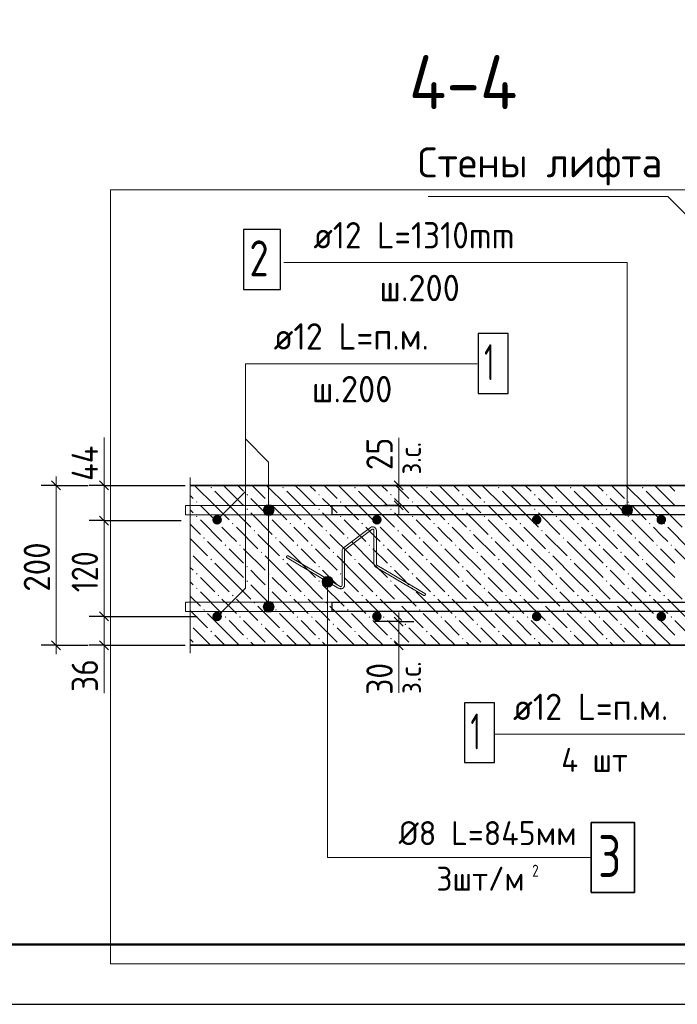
# Model space of a CAD drawing. Header units: millimetres. Extents: x 0 to 50400, y 0 to 35640.
# Tile 2 of 34: x 6188 to 12773, y 0 to 9859. Entities that reach past the tile are written whole.
import ezdxf

# ---------------------------------------------------------------- set-up
doc = ezdxf.new("R2010")
doc.units = ezdxf.units.MM
for name, color, linetype, lineweight in [('Standard', 7, 'Continuous', 25), ('ЖБ Перекрытие верхний уровень', 7, 'Continuous', 35), ('Размерная линия_ общее', 7, 'Continuous', 13), ('Текст_ общее', 7, 'Continuous', 25)]:
    doc.layers.add(name, color=color, linetype=linetype, lineweight=lineweight)
doc.layers.add('Обрамление П-обр. равн.', color=7, linetype='Continuous', lineweight=25, true_color=0x5f1e0f)
doc.layers.add('Фоновоя арматура Х1', color=7, linetype='Continuous', lineweight=18, true_color=0x656565)
doc.layers.add('Размерная выноска', color=7, linetype='Continuous')
doc.styles.add('ISOCPEUR', font='txt')

msp = doc.modelspace()

# ---------------------------------------------------------------- hatches: boundary and pattern name
at = {"layer": 'Standard', "linetype": 'Continuous', "lineweight": 13, "transparency": 33554687}
for points in [[(8626.7, 4947.7), (8734.7, 4947.7), (8727.2, 4974.7)], [(8626.7, 4947.7), (8727.2, 4974.7), (8634.3, 4974.7)], [(8634.3, 4920.7), (8734.7, 4947.7), (8626.7, 4947.7)], [(8634.3, 4974.7), (8727.2, 4974.7), (8707.7, 4994.2)], [(8634.3, 4974.7), (8707.7, 4994.2), (8653.7, 4994.2)], [(8634.3, 4920.7), (8727.2, 4920.7), (8734.7, 4947.7)], [(8653.7, 4994.2), (8707.7, 4994.2), (8680.7, 5001.7)], [(12217.9, 4947.7), (12325.9, 4947.7), (12318.4, 4974.7)], [(12217.9, 4947.7), (12318.4, 4974.7), (12225.5, 4974.7)], [(12225.5, 4920.7), (12325.9, 4947.7), (12217.9, 4947.7)], [(12225.5, 4974.7), (12318.4, 4974.7), (12298.9, 4994.2)], [(12225.5, 4974.7), (12298.9, 4994.2), (12244.9, 4994.2)], [(12225.5, 4920.7), (12318.4, 4920.7), (12325.9, 4947.7)], [(12244.9, 4994.2), (12298.9, 4994.2), (12271.9, 5001.7)], [(8653.7, 4901.3), (8727.2, 4920.7), (8634.3, 4920.7)], [(8653.7, 4901.3), (8707.7, 4901.3), (8727.2, 4920.7)], [(8707.7, 4901.3), (8653.7, 4901.3), (8680.7, 4893.7)], [(12244.9, 4901.3), (12318.4, 4920.7), (12225.5, 4920.7)], [(12244.9, 4901.3), (12298.9, 4901.3), (12318.4, 4920.7)], [(12298.9, 4901.3), (12244.9, 4901.3), (12271.9, 4893.7)], [(9217, 4231.1), (9325, 4231.1), (9317.4, 4258.1)], [(9217, 4231.1), (9317.4, 4258.1), (9224.6, 4258.1)], [(9224.6, 4258.1), (9317.4, 4258.1), (9298, 4277.6)], [(9224.6, 4258.1), (9298, 4277.6), (9244, 4277.6)], [(9244, 4277.6), (9298, 4277.6), (9271, 4285.1)], [(9224.6, 4204.1), (9325, 4231.1), (9217, 4231.1)], [(9224.6, 4204.1), (9317.4, 4204.1), (9325, 4231.1)], [(9244, 4184.7), (9317.4, 4204.1), (9224.6, 4204.1)], [(9244, 4184.7), (9298, 4184.7), (9317.4, 4204.1)], [(9298, 4184.7), (9244, 4184.7), (9271, 4177.1)], [(8626.7, 3979.7), (8734.7, 3979.7), (8727.2, 4006.7)], [(8626.7, 3979.7), (8727.2, 4006.7), (8634.3, 4006.7)], [(8634.3, 3952.7), (8734.7, 3979.7), (8626.7, 3979.7)], [(8634.3, 4006.7), (8727.2, 4006.7), (8707.7, 4026.2)], [(8634.3, 4006.7), (8707.7, 4026.2), (8653.7, 4026.2)], [(8634.3, 3952.7), (8727.2, 3952.7), (8734.7, 3979.7)], [(8653.7, 3933.3), (8727.2, 3952.7), (8634.3, 3952.7)], [(8653.7, 4026.2), (8707.7, 4026.2), (8680.7, 4033.7)], [(8653.7, 3933.3), (8707.7, 3933.3), (8727.2, 3952.7)], [(8707.7, 3933.3), (8653.7, 3933.3), (8680.7, 3925.7)]]:
    msp.add_hatch(color=7, dxfattribs=at).paths.add_polyline_path(points)
at = {"layer": 'ЖБ Перекрытие верхний уровень', "linetype": 'Continuous', "lineweight": 18, "transparency": 33554687}
for points in [[(8097.7, 5173.4), (8105.5, 5181.2), (8113.3, 5173.4), (8105.5, 5165.6)], [(8817.7, 5173.4), (8825.5, 5181.2), (8833.3, 5173.4), (8825.5, 5165.6)], [(9537.7, 5173.4), (9545.5, 5181.2), (9553.3, 5173.4), (9545.5, 5165.6)], [(10257.7, 5173.4), (10265.5, 5181.2), (10273.3, 5173.4), (10265.5, 5165.6)], [(10977.7, 5173.4), (10985.5, 5181.2), (10993.3, 5173.4), (10985.5, 5165.6)], [(11697.7, 5173.4), (11705.5, 5181.2), (11713.3, 5173.4), (11705.5, 5165.6)], [(12417.7, 5173.4), (12425.5, 5181.2), (12433.3, 5173.4), (12425.5, 5165.6)], [(7953.7, 5029.4), (7961.5, 5037.2), (7969.3, 5029.4), (7961.5, 5021.6)], [(8457.7, 5101.4), (8465.5, 5109.2), (8473.3, 5101.4), (8465.5, 5093.6)], [(8673.7, 5029.4), (8681.5, 5037.2), (8689.3, 5029.4), (8681.5, 5021.6)], [(9177.7, 5101.4), (9185.5, 5109.2), (9193.3, 5101.4), (9185.5, 5093.6)], [(9393.7, 5029.4), (9401.5, 5037.2), (9409.3, 5029.4), (9401.5, 5021.6)], [(9897.7, 5101.4), (9905.5, 5109.2), (9913.3, 5101.4), (9905.5, 5093.6)], [(10113.7, 5029.4), (10121.5, 5037.2), (10129.3, 5029.4), (10121.5, 5021.6)], [(10617.7, 5101.4), (10625.5, 5109.2), (10633.3, 5101.4), (10625.5, 5093.6)], [(10833.7, 5029.4), (10841.5, 5037.2), (10849.3, 5029.4), (10841.5, 5021.6)], [(11337.7, 5101.4), (11345.5, 5109.2), (11353.3, 5101.4), (11345.5, 5093.6)], [(11553.7, 5029.4), (11561.5, 5037.2), (11569.3, 5029.4), (11561.5, 5021.6)], [(12057.7, 5101.4), (12065.5, 5109.2), (12073.3, 5101.4), (12065.5, 5093.6)], [(12273.7, 5029.4), (12281.5, 5037.2), (12289.3, 5029.4), (12281.5, 5021.6)], [(8457.7, 4957.4), (8465.5, 4965.2), (8473.3, 4957.4), (8465.5, 4949.6)], [(9177.7, 4957.4), (9185.5, 4965.2), (9193.3, 4957.4), (9185.5, 4949.6)], [(9897.7, 4957.4), (9905.5, 4965.2), (9913.3, 4957.4), (9905.5, 4949.6)], [(10617.7, 4957.4), (10625.5, 4965.2), (10633.3, 4957.4), (10625.5, 4949.6)], [(11337.7, 4957.4), (11345.5, 4965.2), (11353.3, 4957.4), (11345.5, 4949.6)], [(12057.7, 4957.4), (12065.5, 4965.2), (12073.3, 4957.4), (12065.5, 4949.6)], [(7953.7, 4885.4), (7961.5, 4893.2), (7969.3, 4885.4), (7961.5, 4877.6)], [(8673.7, 4885.4), (8681.5, 4893.2), (8689.3, 4885.4), (8681.5, 4877.6)], [(9393.7, 4885.4), (9401.5, 4893.2), (9409.3, 4885.4), (9401.5, 4877.6)], [(10113.7, 4885.4), (10121.5, 4893.2), (10129.3, 4885.4), (10121.5, 4877.6)], [(10833.7, 4885.4), (10841.5, 4893.2), (10849.3, 4885.4), (10841.5, 4877.6)], [(11553.7, 4885.4), (11561.5, 4893.2), (11569.3, 4885.4), (11561.5, 4877.6)], [(12273.7, 4885.4), (12281.5, 4893.2), (12289.3, 4885.4), (12281.5, 4877.6)], [(8169.7, 4813.4), (8177.5, 4821.2), (8185.3, 4813.4), (8177.5, 4805.6)], [(8313.7, 4813.4), (8321.5, 4821.2), (8329.3, 4813.4), (8321.5, 4805.6)], [(8529.7, 4741.4), (8537.5, 4749.2), (8545.3, 4741.4), (8537.5, 4733.6)], [(8889.7, 4813.4), (8897.5, 4821.2), (8905.3, 4813.4), (8897.5, 4805.6)], [(9033.7, 4813.4), (9041.5, 4821.2), (9049.3, 4813.4), (9041.5, 4805.6)], [(9249.7, 4741.4), (9257.5, 4749.2), (9265.3, 4741.4), (9257.5, 4733.6)], [(9609.7, 4813.4), (9617.5, 4821.2), (9625.3, 4813.4), (9617.5, 4805.6)], [(9753.7, 4813.4), (9761.5, 4821.2), (9769.3, 4813.4), (9761.5, 4805.6)], [(9969.7, 4741.4), (9977.5, 4749.2), (9985.3, 4741.4), (9977.5, 4733.6)], [(10329.7, 4813.4), (10337.5, 4821.2), (10345.3, 4813.4), (10337.5, 4805.6)], [(10473.7, 4813.4), (10481.5, 4821.2), (10489.3, 4813.4), (10481.5, 4805.6)], [(10689.7, 4741.4), (10697.5, 4749.2), (10705.3, 4741.4), (10697.5, 4733.6)], [(11049.7, 4813.4), (11057.5, 4821.2), (11065.3, 4813.4), (11057.5, 4805.6)], [(11193.7, 4813.4), (11201.5, 4821.2), (11209.3, 4813.4), (11201.5, 4805.6)], [(11409.7, 4741.4), (11417.5, 4749.2), (11425.3, 4741.4), (11417.5, 4733.6)], [(11769.7, 4813.4), (11777.5, 4821.2), (11785.3, 4813.4), (11777.5, 4805.6)], [(11913.7, 4813.4), (11921.5, 4821.2), (11929.3, 4813.4), (11921.5, 4805.6)], [(12129.7, 4741.4), (12137.5, 4749.2), (12145.3, 4741.4), (12137.5, 4733.6)], [(12489.7, 4813.4), (12497.5, 4821.2), (12505.3, 4813.4), (12497.5, 4805.6)], [(12633.7, 4813.4), (12641.5, 4821.2), (12649.3, 4813.4), (12641.5, 4805.6)], [(8025.7, 4669.4), (8033.5, 4677.2), (8041.3, 4669.4), (8033.5, 4661.6)], [(8745.7, 4669.4), (8753.5, 4677.2), (8761.3, 4669.4), (8753.5, 4661.6)], [(9465.7, 4669.4), (9473.5, 4677.2), (9481.3, 4669.4), (9473.5, 4661.6)], [(10185.7, 4669.4), (10193.5, 4677.2), (10201.3, 4669.4), (10193.5, 4661.6)], [(10905.7, 4669.4), (10913.5, 4677.2), (10921.3, 4669.4), (10913.5, 4661.6)], [(11625.7, 4669.4), (11633.5, 4677.2), (11641.3, 4669.4), (11633.5, 4661.6)], [(12345.7, 4669.4), (12353.5, 4677.2), (12361.3, 4669.4), (12353.5, 4661.6)], [(8241.7, 4597.4), (8249.5, 4605.2), (8257.3, 4597.4), (8249.5, 4589.6)], [(8385.7, 4597.4), (8393.5, 4605.2), (8401.3, 4597.4), (8393.5, 4589.6)], [(8961.7, 4597.4), (8969.5, 4605.2), (8977.3, 4597.4), (8969.5, 4589.6)], [(9105.7, 4597.4), (9113.5, 4605.2), (9121.3, 4597.4), (9113.5, 4589.6)], [(9681.7, 4597.4), (9689.5, 4605.2), (9697.3, 4597.4), (9689.5, 4589.6)], [(9825.7, 4597.4), (9833.5, 4605.2), (9841.3, 4597.4), (9833.5, 4589.6)], [(10401.7, 4597.4), (10409.5, 4605.2), (10417.3, 4597.4), (10409.5, 4589.6)], [(10545.7, 4597.4), (10553.5, 4605.2), (10561.3, 4597.4), (10553.5, 4589.6)], [(11121.7, 4597.4), (11129.5, 4605.2), (11137.3, 4597.4), (11129.5, 4589.6)], [(11265.7, 4597.4), (11273.5, 4605.2), (11281.3, 4597.4), (11273.5, 4589.6)], [(11841.7, 4597.4), (11849.5, 4605.2), (11857.3, 4597.4), (11849.5, 4589.6)], [(11985.7, 4597.4), (11993.5, 4605.2), (12001.3, 4597.4), (11993.5, 4589.6)], [(12561.7, 4597.4), (12569.5, 4605.2), (12577.3, 4597.4), (12569.5, 4589.6)], [(12705.7, 4597.4), (12713.5, 4605.2), (12721.3, 4597.4), (12713.5, 4589.6)], [(7896, 4526.6), (7897.3, 4525.4), (7896, 4524.1)], [(8097.7, 4453.4), (8105.5, 4461.2), (8113.3, 4453.4), (8105.5, 4445.6)], [(8601.7, 4525.4), (8609.5, 4533.2), (8617.3, 4525.4), (8609.5, 4517.6)], [(8817.7, 4453.4), (8825.5, 4461.2), (8833.3, 4453.4), (8825.5, 4445.6)], [(9321.7, 4525.4), (9329.5, 4533.2), (9337.3, 4525.4), (9329.5, 4517.6)], [(9537.7, 4453.4), (9545.5, 4461.2), (9553.3, 4453.4), (9545.5, 4445.6)], [(10041.7, 4525.4), (10049.5, 4533.2), (10057.3, 4525.4), (10049.5, 4517.6)], [(10257.7, 4453.4), (10265.5, 4461.2), (10273.3, 4453.4), (10265.5, 4445.6)], [(10761.7, 4525.4), (10769.5, 4533.2), (10777.3, 4525.4), (10769.5, 4517.6)], [(10977.7, 4453.4), (10985.5, 4461.2), (10993.3, 4453.4), (10985.5, 4445.6)], [(11481.7, 4525.4), (11489.5, 4533.2), (11497.3, 4525.4), (11489.5, 4517.6)], [(11697.7, 4453.4), (11705.5, 4461.2), (11713.3, 4453.4), (11705.5, 4445.6)], [(12201.7, 4525.4), (12209.5, 4533.2), (12217.3, 4525.4), (12209.5, 4517.6)], [(12417.7, 4453.4), (12425.5, 4461.2), (12433.3, 4453.4), (12425.5, 4445.6)], [(8457.7, 4381.4), (8465.5, 4389.2), (8473.3, 4381.4), (8465.5, 4373.6)], [(9177.7, 4381.4), (9185.5, 4389.2), (9193.3, 4381.4), (9185.5, 4373.6)], [(9897.7, 4381.4), (9905.5, 4389.2), (9913.3, 4381.4), (9905.5, 4373.6)], [(10617.7, 4381.4), (10625.5, 4389.2), (10633.3, 4381.4), (10625.5, 4373.6)], [(11337.7, 4381.4), (11345.5, 4389.2), (11353.3, 4381.4), (11345.5, 4373.6)], [(12057.7, 4381.4), (12065.5, 4389.2), (12073.3, 4381.4), (12065.5, 4373.6)], [(7953.7, 4309.4), (7961.5, 4317.2), (7969.3, 4309.4), (7961.5, 4301.6)], [(8457.7, 4237.4), (8465.5, 4245.2), (8473.3, 4237.4), (8465.5, 4229.6)], [(8673.7, 4309.4), (8681.5, 4317.2), (8689.3, 4309.4), (8681.5, 4301.6)], [(9177.7, 4237.4), (9185.5, 4245.2), (9193.3, 4237.4), (9185.5, 4229.6)], [(9393.7, 4309.4), (9401.5, 4317.2), (9409.3, 4309.4), (9401.5, 4301.6)], [(9897.7, 4237.4), (9905.5, 4245.2), (9913.3, 4237.4), (9905.5, 4229.6)], [(10113.7, 4309.4), (10121.5, 4317.2), (10129.3, 4309.4), (10121.5, 4301.6)], [(10617.7, 4237.4), (10625.5, 4245.2), (10633.3, 4237.4), (10625.5, 4229.6)], [(10833.7, 4309.4), (10841.5, 4317.2), (10849.3, 4309.4), (10841.5, 4301.6)], [(11337.7, 4237.4), (11345.5, 4245.2), (11353.3, 4237.4), (11345.5, 4229.6)], [(11553.7, 4309.4), (11561.5, 4317.2), (11569.3, 4309.4), (11561.5, 4301.6)], [(12057.7, 4237.4), (12065.5, 4245.2), (12073.3, 4237.4), (12065.5, 4229.6)], [(12273.7, 4309.4), (12281.5, 4317.2), (12289.3, 4309.4), (12281.5, 4301.6)], [(7953.7, 4165.4), (7961.5, 4173.2), (7969.3, 4165.4), (7961.5, 4157.6)], [(8673.7, 4165.4), (8681.5, 4173.2), (8689.3, 4165.4), (8681.5, 4157.6)], [(9393.7, 4165.4), (9401.5, 4173.2), (9409.3, 4165.4), (9401.5, 4157.6)], [(10113.7, 4165.4), (10121.5, 4173.2), (10129.3, 4165.4), (10121.5, 4157.6)], [(10833.7, 4165.4), (10841.5, 4173.2), (10849.3, 4165.4), (10841.5, 4157.6)], [(11553.7, 4165.4), (11561.5, 4173.2), (11569.3, 4165.4), (11561.5, 4157.6)], [(12273.7, 4165.4), (12281.5, 4173.2), (12289.3, 4165.4), (12281.5, 4157.6)], [(8169.7, 4093.4), (8177.5, 4101.2), (8185.3, 4093.4), (8177.5, 4085.6)], [(8313.7, 4093.4), (8321.5, 4101.2), (8329.3, 4093.4), (8321.5, 4085.6)], [(8889.7, 4093.4), (8897.5, 4101.2), (8905.3, 4093.4), (8897.5, 4085.6)], [(9033.7, 4093.4), (9041.5, 4101.2), (9049.3, 4093.4), (9041.5, 4085.6)], [(9609.7, 4093.4), (9617.5, 4101.2), (9625.3, 4093.4), (9617.5, 4085.6)], [(9753.7, 4093.4), (9761.5, 4101.2), (9769.3, 4093.4), (9761.5, 4085.6)], [(10329.7, 4093.4), (10337.5, 4101.2), (10345.3, 4093.4), (10337.5, 4085.6)], [(10473.7, 4093.4), (10481.5, 4101.2), (10489.3, 4093.4), (10481.5, 4085.6)], [(11049.7, 4093.4), (11057.5, 4101.2), (11065.3, 4093.4), (11057.5, 4085.6)], [(11193.7, 4093.4), (11201.5, 4101.2), (11209.3, 4093.4), (11201.5, 4085.6)], [(11769.7, 4093.4), (11777.5, 4101.2), (11785.3, 4093.4), (11777.5, 4085.6)], [(11913.7, 4093.4), (11921.5, 4101.2), (11929.3, 4093.4), (11921.5, 4085.6)], [(12489.7, 4093.4), (12497.5, 4101.2), (12505.3, 4093.4), (12497.5, 4085.6)], [(12633.7, 4093.4), (12641.5, 4101.2), (12649.3, 4093.4), (12641.5, 4085.6)], [(8025.7, 3949.4), (8033.5, 3957.2), (8041.3, 3949.4), (8033.5, 3941.6)], [(8529.7, 4021.4), (8537.5, 4029.2), (8545.3, 4021.4), (8537.5, 4013.6)], [(8745.7, 3949.4), (8753.5, 3957.2), (8761.3, 3949.4), (8753.5, 3941.6)], [(9249.7, 4021.4), (9257.5, 4029.2), (9265.3, 4021.4), (9257.5, 4013.6)], [(9465.7, 3949.4), (9473.5, 3957.2), (9481.3, 3949.4), (9473.5, 3941.6)], [(9969.7, 4021.4), (9977.5, 4029.2), (9985.3, 4021.4), (9977.5, 4013.6)], [(10185.7, 3949.4), (10193.5, 3957.2), (10201.3, 3949.4), (10193.5, 3941.6)], [(10689.7, 4021.4), (10697.5, 4029.2), (10705.3, 4021.4), (10697.5, 4013.6)], [(10905.7, 3949.4), (10913.5, 3957.2), (10921.3, 3949.4), (10913.5, 3941.6)], [(11409.7, 4021.4), (11417.5, 4029.2), (11425.3, 4021.4), (11417.5, 4013.6)], [(11625.7, 3949.4), (11633.5, 3957.2), (11641.3, 3949.4), (11633.5, 3941.6)], [(12129.7, 4021.4), (12137.5, 4029.2), (12145.3, 4021.4), (12137.5, 4013.6)], [(12345.7, 3949.4), (12353.5, 3957.2), (12361.3, 3949.4), (12353.5, 3941.6)], [(8241.7, 3877.4), (8249.5, 3885.2), (8257.3, 3877.4), (8249.5, 3869.6)], [(8385.7, 3877.4), (8393.5, 3885.2), (8401.3, 3877.4), (8393.5, 3869.6)], [(8961.7, 3877.4), (8969.5, 3885.2), (8977.3, 3877.4), (8969.5, 3869.6)], [(9105.7, 3877.4), (9113.5, 3885.2), (9121.3, 3877.4), (9113.5, 3869.6)], [(9681.7, 3877.4), (9689.5, 3885.2), (9697.3, 3877.4), (9689.5, 3869.6)], [(9825.7, 3877.4), (9833.5, 3885.2), (9841.3, 3877.4), (9833.5, 3869.6)], [(10401.7, 3877.4), (10409.5, 3885.2), (10417.3, 3877.4), (10409.5, 3869.6)], [(10545.7, 3877.4), (10553.5, 3885.2), (10561.3, 3877.4), (10553.5, 3869.6)], [(11121.7, 3877.4), (11129.5, 3885.2), (11137.3, 3877.4), (11129.5, 3869.6)], [(11265.7, 3877.4), (11273.5, 3885.2), (11281.3, 3877.4), (11273.5, 3869.6)], [(11841.7, 3877.4), (11849.5, 3885.2), (11857.3, 3877.4), (11849.5, 3869.6)], [(11985.7, 3877.4), (11993.5, 3885.2), (12001.3, 3877.4), (11993.5, 3869.6)], [(12561.7, 3877.4), (12569.5, 3885.2), (12577.3, 3877.4), (12569.5, 3869.6)], [(12705.7, 3877.4), (12713.5, 3885.2), (12721.3, 3877.4), (12713.5, 3869.6)], [(7896, 3806.6), (7897.3, 3805.4), (7896, 3804.1)], [(8601.7, 3805.4), (8609.5, 3813.2), (8617.3, 3805.4), (8609.5, 3797.6)], [(9321.7, 3805.4), (9329.5, 3813.2), (9337.3, 3805.4), (9329.5, 3797.6)], [(10041.7, 3805.4), (10049.5, 3813.2), (10057.3, 3805.4), (10049.5, 3797.6)], [(10761.7, 3805.4), (10769.5, 3813.2), (10777.3, 3805.4), (10769.5, 3797.6)], [(11481.7, 3805.4), (11489.5, 3813.2), (11497.3, 3805.4), (11489.5, 3797.6)], [(12201.7, 3805.4), (12209.5, 3813.2), (12217.3, 3805.4), (12209.5, 3797.6)], [(8097.7, 3733.4), (8105.5, 3741.2), (8113.3, 3733.4), (8105.5, 3725.6)], [(8457.7, 3661.4), (8465.5, 3669.2), (8473.3, 3661.4), (8465.5, 3653.6)], [(8817.7, 3733.4), (8825.5, 3741.2), (8833.3, 3733.4), (8825.5, 3725.6)], [(9177.7, 3661.4), (9185.5, 3669.2), (9193.3, 3661.4), (9185.5, 3653.6)], [(9537.7, 3733.4), (9545.5, 3741.2), (9553.3, 3733.4), (9545.5, 3725.6)], [(9897.7, 3661.4), (9905.5, 3669.2), (9913.3, 3661.4), (9905.5, 3653.6)], [(10257.7, 3733.4), (10265.5, 3741.2), (10273.3, 3733.4), (10265.5, 3725.6)], [(10617.7, 3661.4), (10625.5, 3669.2), (10633.3, 3661.4), (10625.5, 3653.6)], [(10977.7, 3733.4), (10985.5, 3741.2), (10993.3, 3733.4), (10985.5, 3725.6)], [(11337.7, 3661.4), (11345.5, 3669.2), (11353.3, 3661.4), (11345.5, 3653.6)], [(11697.7, 3733.4), (11705.5, 3741.2), (11713.3, 3733.4), (11705.5, 3725.6)], [(12057.7, 3661.4), (12065.5, 3669.2), (12073.3, 3661.4), (12065.5, 3653.6)], [(12417.7, 3733.4), (12425.5, 3741.2), (12433.3, 3733.4), (12425.5, 3725.6)], [(7960, 3595.7), (7961.5, 3597.2), (7962.9, 3595.7)], [(8680, 3595.7), (8681.5, 3597.2), (8682.9, 3595.7)], [(9400, 3595.7), (9401.5, 3597.2), (9402.9, 3595.7)], [(10120, 3595.7), (10121.5, 3597.2), (10122.9, 3595.7)], [(10840, 3595.7), (10841.5, 3597.2), (10842.9, 3595.7)], [(11560, 3595.7), (11561.5, 3597.2), (11562.9, 3595.7)], [(12280, 3595.7), (12281.5, 3597.2), (12282.9, 3595.7)]]:
    msp.add_hatch(color=7, dxfattribs=at).paths.add_polyline_path(points, flags=16)
at = {"layer": 'Фоновоя арматура Х1', "linetype": 'Continuous', "lineweight": 18, "transparency": 33554687}
for points in [[(8212.8, 4851.7), (8209.1, 4870.1), (8198.7, 4885.7), (8183.2, 4896.1), (8164.8, 4899.7), (8146.4, 4896.1), (8130.8, 4885.7), (8120.4, 4870.1), (8116.8, 4851.7), (8120.4, 4833.3), (8130.8, 4817.8), (8146.4, 4807.4), (8164.8, 4803.7), (8183.2, 4807.4), (8198.7, 4817.8), (8209.1, 4833.3)], [(9812.8, 4851.7), (9809.1, 4870.1), (9798.7, 4885.7), (9783.1, 4896.1), (9764.8, 4899.7), (9746.4, 4896.1), (9730.8, 4885.7), (9720.4, 4870.1), (9716.8, 4851.7), (9720.4, 4833.3), (9730.8, 4817.8), (9746.4, 4807.4), (9764.8, 4803.7), (9783.1, 4807.4), (9798.7, 4817.8), (9809.1, 4833.3)], [(11412.8, 4851.7), (11409.1, 4870.1), (11398.7, 4885.7), (11383.1, 4896.1), (11364.8, 4899.7), (11346.4, 4896.1), (11330.8, 4885.7), (11320.4, 4870.1), (11316.8, 4851.7), (11320.4, 4833.3), (11330.8, 4817.8), (11346.4, 4807.4), (11364.8, 4803.7), (11383.1, 4807.4), (11398.7, 4817.8), (11409.1, 4833.3)], [(12660.8, 4851.7), (12657.1, 4870.1), (12646.7, 4885.7), (12631.2, 4896.1), (12612.8, 4899.7), (12594.4, 4896.1), (12578.8, 4885.7), (12568.4, 4870.1), (12564.8, 4851.7), (12568.4, 4833.3), (12578.8, 4817.8), (12594.4, 4807.4), (12612.8, 4803.7), (12631.2, 4807.4), (12646.7, 4817.8), (12657.1, 4833.3)], [(8212.8, 3883.7), (8209.1, 3902.1), (8198.7, 3917.7), (8183.2, 3928.1), (8164.8, 3931.7), (8146.4, 3928.1), (8130.8, 3917.7), (8120.4, 3902.1), (8116.8, 3883.7), (8120.4, 3865.3), (8130.8, 3849.8), (8146.4, 3839.4), (8164.8, 3835.7), (8183.2, 3839.4), (8198.7, 3849.8), (8209.1, 3865.3)], [(9812.8, 3883.7), (9809.1, 3902.1), (9798.7, 3917.7), (9783.1, 3928.1), (9764.8, 3931.7), (9746.4, 3928.1), (9730.8, 3917.7), (9720.4, 3902.1), (9716.8, 3883.7), (9720.4, 3865.3), (9730.8, 3849.8), (9746.4, 3839.4), (9764.8, 3835.7), (9783.1, 3839.4), (9798.7, 3849.8), (9809.1, 3865.3)], [(11412.8, 3883.7), (11409.1, 3902.1), (11398.7, 3917.7), (11383.1, 3928.1), (11364.8, 3931.7), (11346.4, 3928.1), (11330.8, 3917.7), (11320.4, 3902.1), (11316.8, 3883.7), (11320.4, 3865.3), (11330.8, 3849.8), (11346.4, 3839.4), (11364.8, 3835.7), (11383.1, 3839.4), (11398.7, 3849.8), (11409.1, 3865.3)], [(12660.8, 3883.7), (12657.1, 3902.1), (12646.7, 3917.7), (12631.2, 3928.1), (12612.8, 3931.7), (12594.4, 3928.1), (12578.8, 3917.7), (12568.4, 3902.1), (12564.8, 3883.7), (12568.4, 3865.3), (12578.8, 3849.8), (12594.4, 3839.4), (12612.8, 3835.7), (12631.2, 3839.4), (12646.7, 3849.8), (12657.1, 3865.3)]]:
    msp.add_hatch(color=7, dxfattribs=at).paths.add_polyline_path(points)

# ---------------------------------------------------------------- linework, layer by layer
at = {"layer": 'Standard', "color": 7, "linetype": 'Continuous', "lineweight": 13, "transparency": 33554687}
for p, q in [((7032, 5675.7), (7032, 5195.7)), ((9983.1, 5195.7), (9983.1, 5672.6)), ((8626.7, 4947.7), (8626.7, 4947.7)), ((8680.7, 5001.7), (8680.7, 5001.7)), ((8680.7, 3979.7), (8680.7, 4947.7)), ((8734.7, 4947.7), (8734.7, 4947.7)), ((12217.9, 4947.7), (12217.9, 4947.7)), ((12271.9, 5001.7), (12271.9, 5001.7)), ((12325.9, 4947.7), (12325.9, 4947.7)), ((8680.7, 4893.7), (8680.7, 4893.7)), ((12271.9, 4893.7), (12271.9, 4893.7)), ((9271, 4285.1), (9271, 4285.1)), ((9217, 4231.1), (9217, 4231.1)), ((9271, 4177.1), (9271, 4177.1)), ((9325, 4231.1), (9325, 4231.1)), ((8626.7, 3979.7), (8626.7, 3979.7)), ((8680.7, 4033.7), (8680.7, 4033.7)), ((8734.7, 3979.7), (8734.7, 3979.7)), ((8680.7, 3925.7), (8680.7, 3925.7)), ((7032, 3595.7), (7032, 3115.7)), ((9983.1, 3595.7), (9983.1, 3118.8))]:
    msp.add_line(p, q, dxfattribs=at)
at = {"layer": 'Standard', "color": 7, "linetype": 'Continuous', "lineweight": 18, "transparency": 33554687}
for p, q in [((9701.1, 4774.7), (9430.2, 4569.9)), ((9715.6, 4755.4), (9444.8, 4550.6)), ((9735, 4408.1), (9735, 4745.8)), ((9759.2, 4408.1), (9759.2, 4745.8)), ((9415.8, 4195.2), (9415.8, 4541)), ((9440, 4195.2), (9440, 4541)), ((9385.3, 4163.9), (8864.6, 4470)), ((9397.6, 4184.8), (8876.9, 4490.9)), ((10233.9, 4094.2), (9752.9, 4376.9)), ((10246.1, 4115), (9765.2, 4397.7))]:
    msp.add_line(p, q, dxfattribs=at)
at = {"layer": 'Standard', "color": 7, "linetype": 'Continuous', "lineweight": 25, "transparency": 33554687}
msp.add_lwpolyline([(0, 0), (50400, 0), (50400, 35640), (0, 35640), (0, 0)], close=True, dxfattribs=at)
at = {"layer": 'Standard', "color": 7, "linetype": 'Continuous', "lineweight": 50, "transparency": 33554687}
msp.add_lwpolyline([(2400, 35040), (49800, 35040), (49800, 600), (2400, 600), (2400, 35040)], close=True, dxfattribs=at)
at = {"layer": 'Standard', "color": 254, "linetype": 'Continuous', "lineweight": 13, "true_color": 0xc4c4ff, "transparency": 33554687}
msp.add_lwpolyline([(7096, 403.7), (15252.8, 403.7), (15252.8, 8156), (7096, 8156), (7096, 403.7)], dxfattribs=at)
at = {"layer": 'Standard', "color": 7, "linetype": 'Continuous', "lineweight": 13, "transparency": 33554687}
for points in [[(13412.8, 7354), (12677.4, 8089.4), (10277.4, 8089.4)], [(12271.9, 4947.7), (12271.9, 7427.7), (8831.9, 7427.7)], [(8164.8, 4851.7), (8447.6, 5134.6), (8447.6, 6414.6), (10767.6, 6414.6)], [(8680.7, 4947.7), (8680.7, 5427.7), (8447.6, 5660.8)], [(8164.8, 3883.7), (8447.6, 4166.6), (8447.6, 5134.6)], [(13452.8, 4851.7), (13679.1, 4625.4), (13679.1, 2705.4), (10942.6, 2705.4)], [(11911, 1470.3), (9271, 1470.3), (9271, 4231.1)]]:
    msp.add_lwpolyline(points, dxfattribs=at)
for centre in [(8680.7, 4947.7), (12271.9, 4947.7), (9271, 4231.1), (8680.7, 3979.7)]:
    msp.add_circle(centre, 54, dxfattribs=at)
at = {"layer": 'Standard', "color": 7, "linetype": 'Continuous', "lineweight": 18, "transparency": 33554687}
for centre, radius, start, end in [((9722.9, 4745.8), 36.3, 0, 127.09222), ((9722.9, 4745.8), 12.1, 0, 127.09222), ((9452.1, 4541), 36.3, 127.09222, 180), ((9452.1, 4541), 12.1, 127.09222, 180), ((8870.8, 4480.4), 12.1, 59.55296, 239.55296), ((9771.3, 4408.1), 36.3, 180, 239.55296), ((9771.3, 4408.1), 12.1, 180, 239.55296), ((9403.7, 4195.2), 36.3, 239.55296, 0), ((9403.7, 4195.2), 12.1, 239.55296, 0), ((10240, 4104.6), 12.1, 239.55296, 59.55296)]:
    msp.add_arc(centre, radius, start, end, dxfattribs=at)
at = {"layer": 'ЖБ Перекрытие верхний уровень', "color": 7, "linetype": 'Continuous', "lineweight": 35, "transparency": 33554687}
for p, q in [((13012.8, 5195.7), (7896, 5195.7)), ((7896, 3595.7), (13012.8, 3595.7))]:
    msp.add_line(p, q, dxfattribs=at)
at = {"layer": 'ЖБ Перекрытие верхний уровень', "color": 9, "linetype": 'Continuous', "lineweight": 18, "true_color": 0xc7c7c7, "transparency": 33554687}
for p, q in [((8141.5, 4993.4), (7939.1, 5195.7)), ((8141.5, 5137.4), (8285.5, 4993.4)), ((8285.5, 5137.4), (8227.1, 5195.7)), ((8285.5, 5137.4), (8429.5, 4993.4)), ((8371.1, 5195.7), (8429.5, 5137.4)), ((8515.1, 5195.7), (8645.5, 5065.4)), ((8861.5, 4993.4), (8659.1, 5195.7)), ((8861.5, 5137.4), (9005.5, 4993.4)), ((9005.5, 5137.4), (8947.1, 5195.7)), ((9005.5, 5137.4), (9149.5, 4993.4)), ((9091.1, 5195.7), (9149.5, 5137.4)), ((9235.1, 5195.7), (9365.5, 5065.4)), ((9581.5, 4993.4), (9379.1, 5195.7)), ((9581.5, 5137.4), (9725.5, 4993.4)), ((9725.5, 5137.4), (9667.1, 5195.7)), ((9725.5, 5137.4), (9869.5, 4993.4)), ((9811.1, 5195.7), (9869.5, 5137.4)), ((9955.1, 5195.7), (10085.5, 5065.4)), ((10301.5, 4993.4), (10099.1, 5195.7)), ((10301.5, 5137.4), (10445.5, 4993.4)), ((10445.5, 5137.4), (10387.1, 5195.7)), ((10445.5, 5137.4), (10589.5, 4993.4)), ((10531.1, 5195.7), (10589.5, 5137.4)), ((10675.1, 5195.7), (10805.5, 5065.4)), ((11021.5, 4993.4), (10819.1, 5195.7)), ((11021.5, 5137.4), (11165.5, 4993.4)), ((11165.5, 5137.4), (11107.1, 5195.7)), ((11165.5, 5137.4), (11309.5, 4993.4)), ((11251.1, 5195.7), (11309.5, 5137.4)), ((11395.1, 5195.7), (11525.5, 5065.4)), ((11741.5, 4993.4), (11539.1, 5195.7)), ((11741.5, 5137.4), (11885.5, 4993.4)), ((11885.5, 5137.4), (11827.1, 5195.7)), ((11885.5, 5137.4), (12029.5, 4993.4)), ((11971.1, 5195.7), (12029.5, 5137.4)), ((12115.1, 5195.7), (12245.5, 5065.4)), ((12461.5, 4993.4), (12259.1, 5195.7)), ((12461.5, 5137.4), (12605.5, 4993.4)), ((12605.5, 5137.4), (12547.1, 5195.7)), ((12605.5, 5137.4), (12749.5, 4993.4)), ((12691.1, 5195.7), (12749.5, 5137.4)), ((7896, 5094.8), (7925.5, 5065.4)), ((8573.5, 4993.4), (8501.5, 5065.4)), ((9293.5, 4993.4), (9221.5, 5065.4)), ((10013.5, 4993.4), (9941.5, 5065.4)), ((10733.5, 4993.4), (10661.5, 5065.4)), ((11453.5, 4993.4), (11381.5, 5065.4)), ((12173.5, 4993.4), (12101.5, 5065.4)), ((7925.5, 4921.4), (7896, 4950.8)), ((7997.5, 4993.4), (8141.5, 4849.4)), ((8141.5, 4993.4), (8285.5, 4849.4)), ((8285.5, 4993.4), (8501.5, 4777.4)), ((8645.5, 4921.4), (8573.5, 4993.4)), ((8717.5, 4993.4), (8861.5, 4849.4)), ((8861.5, 4993.4), (9005.5, 4849.4)), ((9005.5, 4993.4), (9221.5, 4777.4)), ((9365.5, 4921.4), (9293.5, 4993.4)), ((9437.5, 4993.4), (9581.5, 4849.4)), ((9581.5, 4993.4), (9725.5, 4849.4)), ((9725.5, 4993.4), (9941.5, 4777.4)), ((10085.5, 4921.4), (10013.5, 4993.4)), ((10157.5, 4993.4), (10301.5, 4849.4)), ((10301.5, 4993.4), (10445.5, 4849.4)), ((10445.5, 4993.4), (10661.5, 4777.4)), ((10805.5, 4921.4), (10733.5, 4993.4)), ((10877.5, 4993.4), (11021.5, 4849.4)), ((11021.5, 4993.4), (11165.5, 4849.4)), ((11165.5, 4993.4), (11381.5, 4777.4)), ((11525.5, 4921.4), (11453.5, 4993.4)), ((11597.5, 4993.4), (11741.5, 4849.4)), ((11741.5, 4993.4), (11885.5, 4849.4)), ((11885.5, 4993.4), (12101.5, 4777.4)), ((12245.5, 4921.4), (12173.5, 4993.4)), ((12317.5, 4993.4), (12461.5, 4849.4)), ((12461.5, 4993.4), (12605.5, 4849.4)), ((12605.5, 4993.4), (12821.5, 4777.4)), ((7997.5, 4849.4), (8213.5, 4633.4)), ((8501.5, 4921.4), (8717.5, 4705.4)), ((8717.5, 4849.4), (8933.5, 4633.4)), ((9221.5, 4921.4), (9437.5, 4705.4)), ((9437.5, 4849.4), (9653.5, 4633.4)), ((9941.5, 4921.4), (10157.5, 4705.4)), ((10157.5, 4849.4), (10373.5, 4633.4)), ((10661.5, 4921.4), (10877.5, 4705.4)), ((10877.5, 4849.4), (11093.5, 4633.4)), ((11381.5, 4921.4), (11597.5, 4705.4)), ((11597.5, 4849.4), (11813.5, 4633.4)), ((12101.5, 4921.4), (12317.5, 4705.4)), ((12317.5, 4849.4), (12533.5, 4633.4)), ((7896, 4806.8), (7997.5, 4705.4)), ((8285.5, 4705.4), (8213.5, 4777.4)), ((8357.5, 4777.4), (8573.5, 4561.4)), ((9005.5, 4705.4), (8933.5, 4777.4)), ((9077.5, 4777.4), (9293.5, 4561.4)), ((9725.5, 4705.4), (9653.5, 4777.4)), ((9797.5, 4777.4), (10013.5, 4561.4)), ((10445.5, 4705.4), (10373.5, 4777.4)), ((10517.5, 4777.4), (10733.5, 4561.4)), ((11165.5, 4705.4), (11093.5, 4777.4)), ((11237.5, 4777.4), (11453.5, 4561.4)), ((11885.5, 4705.4), (11813.5, 4777.4)), ((11957.5, 4777.4), (12173.5, 4561.4)), ((12605.5, 4705.4), (12533.5, 4777.4)), ((12677.5, 4777.4), (12893.5, 4561.4)), ((7896, 4662.8), (8069.5, 4489.4)), ((8357.5, 4633.4), (8285.5, 4705.4)), ((8573.5, 4705.4), (8789.5, 4489.4)), ((9077.5, 4633.4), (9005.5, 4705.4)), ((9293.5, 4705.4), (9509.5, 4489.4)), ((9797.5, 4633.4), (9725.5, 4705.4)), ((10013.5, 4705.4), (10229.5, 4489.4)), ((10517.5, 4633.4), (10445.5, 4705.4)), ((10733.5, 4705.4), (10949.5, 4489.4)), ((11237.5, 4633.4), (11165.5, 4705.4)), ((11453.5, 4705.4), (11669.5, 4489.4)), ((11957.5, 4633.4), (11885.5, 4705.4)), ((12173.5, 4705.4), (12389.5, 4489.4)), ((12677.5, 4633.4), (12605.5, 4705.4)), ((8285.5, 4417.4), (8069.5, 4633.4)), ((8285.5, 4561.4), (8429.5, 4417.4)), ((8429.5, 4561.4), (8645.5, 4345.4)), ((9005.5, 4417.4), (8789.5, 4633.4)), ((9005.5, 4561.4), (9149.5, 4417.4)), ((9149.5, 4561.4), (9365.5, 4345.4)), ((9725.5, 4417.4), (9509.5, 4633.4)), ((9725.5, 4561.4), (9869.5, 4417.4)), ((9869.5, 4561.4), (10085.5, 4345.4)), ((10445.5, 4417.4), (10229.5, 4633.4)), ((10445.5, 4561.4), (10589.5, 4417.4)), ((10589.5, 4561.4), (10805.5, 4345.4)), ((11165.5, 4417.4), (10949.5, 4633.4)), ((11165.5, 4561.4), (11309.5, 4417.4)), ((11309.5, 4561.4), (11525.5, 4345.4)), ((11885.5, 4417.4), (11669.5, 4633.4)), ((11885.5, 4561.4), (12029.5, 4417.4)), ((12029.5, 4561.4), (12245.5, 4345.4)), ((12605.5, 4417.4), (12389.5, 4633.4)), ((12605.5, 4561.4), (12749.5, 4417.4)), ((12749.5, 4561.4), (12965.5, 4345.4)), ((8141.5, 4273.4), (7925.5, 4489.4)), ((8861.5, 4273.4), (8645.5, 4489.4)), ((9581.5, 4273.4), (9365.5, 4489.4)), ((10301.5, 4273.4), (10085.5, 4489.4)), ((11021.5, 4273.4), (10805.5, 4489.4)), ((11741.5, 4273.4), (11525.5, 4489.4)), ((12461.5, 4273.4), (12245.5, 4489.4)), ((7896, 4374.8), (7925.5, 4345.4)), ((8141.5, 4417.4), (8285.5, 4273.4)), ((8285.5, 4417.4), (8429.5, 4273.4)), ((8573.5, 4273.4), (8501.5, 4345.4)), ((8861.5, 4417.4), (9005.5, 4273.4)), ((9005.5, 4417.4), (9149.5, 4273.4)), ((9293.5, 4273.4), (9221.5, 4345.4)), ((9581.5, 4417.4), (9725.5, 4273.4)), ((9725.5, 4417.4), (9869.5, 4273.4)), ((10013.5, 4273.4), (9941.5, 4345.4)), ((10301.5, 4417.4), (10445.5, 4273.4)), ((10445.5, 4417.4), (10589.5, 4273.4)), ((10733.5, 4273.4), (10661.5, 4345.4)), ((11021.5, 4417.4), (11165.5, 4273.4)), ((11165.5, 4417.4), (11309.5, 4273.4)), ((11453.5, 4273.4), (11381.5, 4345.4)), ((11741.5, 4417.4), (11885.5, 4273.4)), ((11885.5, 4417.4), (12029.5, 4273.4)), ((12173.5, 4273.4), (12101.5, 4345.4)), ((12461.5, 4417.4), (12605.5, 4273.4)), ((12605.5, 4417.4), (12749.5, 4273.4)), ((7997.5, 4273.4), (8141.5, 4129.4)), ((8141.5, 4273.4), (8285.5, 4129.4)), ((8285.5, 4273.4), (8501.5, 4057.4)), ((8645.5, 4201.4), (8573.5, 4273.4)), ((8717.5, 4273.4), (8861.5, 4129.4)), ((8861.5, 4273.4), (9005.5, 4129.4)), ((9005.5, 4273.4), (9221.5, 4057.4)), ((9365.5, 4201.4), (9293.5, 4273.4)), ((9437.5, 4273.4), (9581.5, 4129.4)), ((9581.5, 4273.4), (9725.5, 4129.4)), ((9725.5, 4273.4), (9941.5, 4057.4)), ((10085.5, 4201.4), (10013.5, 4273.4)), ((10157.5, 4273.4), (10301.5, 4129.4)), ((10301.5, 4273.4), (10445.5, 4129.4)), ((10445.5, 4273.4), (10661.5, 4057.4)), ((10805.5, 4201.4), (10733.5, 4273.4)), ((10877.5, 4273.4), (11021.5, 4129.4)), ((11021.5, 4273.4), (11165.5, 4129.4)), ((11165.5, 4273.4), (11381.5, 4057.4)), ((11525.5, 4201.4), (11453.5, 4273.4)), ((11597.5, 4273.4), (11741.5, 4129.4)), ((11741.5, 4273.4), (11885.5, 4129.4)), ((11885.5, 4273.4), (12101.5, 4057.4)), ((12245.5, 4201.4), (12173.5, 4273.4)), ((12317.5, 4273.4), (12461.5, 4129.4)), ((12461.5, 4273.4), (12605.5, 4129.4)), ((12605.5, 4273.4), (12821.5, 4057.4)), ((7925.5, 4201.4), (7896, 4230.8)), ((8501.5, 4201.4), (8717.5, 3985.4)), ((9221.5, 4201.4), (9437.5, 3985.4)), ((9941.5, 4201.4), (10157.5, 3985.4)), ((10661.5, 4201.4), (10877.5, 3985.4)), ((11381.5, 4201.4), (11597.5, 3985.4)), ((12101.5, 4201.4), (12317.5, 3985.4)), ((7896, 4086.8), (7997.5, 3985.4)), ((7997.5, 4129.4), (8213.5, 3913.4)), ((8285.5, 3985.4), (8213.5, 4057.4)), ((8357.5, 4057.4), (8573.5, 3841.4)), ((8717.5, 4129.4), (8933.5, 3913.4)), ((9005.5, 3985.4), (8933.5, 4057.4)), ((9077.5, 4057.4), (9293.5, 3841.4)), ((9437.5, 4129.4), (9653.5, 3913.4)), ((9725.5, 3985.4), (9653.5, 4057.4)), ((9797.5, 4057.4), (10013.5, 3841.4)), ((10157.5, 4129.4), (10373.5, 3913.4)), ((10445.5, 3985.4), (10373.5, 4057.4)), ((10517.5, 4057.4), (10733.5, 3841.4)), ((10877.5, 4129.4), (11093.5, 3913.4)), ((11165.5, 3985.4), (11093.5, 4057.4)), ((11237.5, 4057.4), (11453.5, 3841.4)), ((11597.5, 4129.4), (11813.5, 3913.4)), ((11885.5, 3985.4), (11813.5, 4057.4)), ((11957.5, 4057.4), (12173.5, 3841.4)), ((12317.5, 4129.4), (12533.5, 3913.4)), ((12605.5, 3985.4), (12533.5, 4057.4)), ((12677.5, 4057.4), (12893.5, 3841.4)), ((8357.5, 3913.4), (8285.5, 3985.4)), ((8573.5, 3985.4), (8789.5, 3769.4)), ((9077.5, 3913.4), (9005.5, 3985.4)), ((9293.5, 3985.4), (9509.5, 3769.4)), ((9797.5, 3913.4), (9725.5, 3985.4)), ((10013.5, 3985.4), (10229.5, 3769.4)), ((10517.5, 3913.4), (10445.5, 3985.4)), ((10733.5, 3985.4), (10949.5, 3769.4)), ((11237.5, 3913.4), (11165.5, 3985.4)), ((11453.5, 3985.4), (11669.5, 3769.4)), ((11957.5, 3913.4), (11885.5, 3985.4)), ((12173.5, 3985.4), (12389.5, 3769.4)), ((12677.5, 3913.4), (12605.5, 3985.4)), ((7896, 3942.8), (8069.5, 3769.4)), ((8285.5, 3697.4), (8069.5, 3913.4)), ((9005.5, 3697.4), (8789.5, 3913.4)), ((9725.5, 3697.4), (9509.5, 3913.4)), ((10445.5, 3697.4), (10229.5, 3913.4)), ((11165.5, 3697.4), (10949.5, 3913.4)), ((11885.5, 3697.4), (11669.5, 3913.4)), ((12605.5, 3697.4), (12389.5, 3913.4)), ((8099.1, 3595.7), (7925.5, 3769.4)), ((8285.5, 3841.4), (8429.5, 3697.4)), ((8429.5, 3841.4), (8645.5, 3625.4)), ((8819.1, 3595.7), (8645.5, 3769.4)), ((9005.5, 3841.4), (9149.5, 3697.4)), ((9149.5, 3841.4), (9365.5, 3625.4)), ((9539.1, 3595.7), (9365.5, 3769.4)), ((9725.5, 3841.4), (9869.5, 3697.4)), ((9869.5, 3841.4), (10085.5, 3625.4)), ((10259.1, 3595.7), (10085.5, 3769.4)), ((10445.5, 3841.4), (10589.5, 3697.4)), ((10589.5, 3841.4), (10805.5, 3625.4)), ((10979.1, 3595.7), (10805.5, 3769.4)), ((11165.5, 3841.4), (11309.5, 3697.4)), ((11309.5, 3841.4), (11525.5, 3625.4)), ((11699.1, 3595.7), (11525.5, 3769.4)), ((11885.5, 3841.4), (12029.5, 3697.4)), ((12029.5, 3841.4), (12245.5, 3625.4)), ((12419.1, 3595.7), (12245.5, 3769.4)), ((12605.5, 3841.4), (12749.5, 3697.4)), ((12749.5, 3841.4), (12965.5, 3625.4)), ((7896, 3654.8), (7925.5, 3625.4)), ((8141.5, 3697.4), (8243.1, 3595.7)), ((8285.5, 3697.4), (8387.1, 3595.7)), ((8861.5, 3697.4), (8963.1, 3595.7)), ((9005.5, 3697.4), (9107.1, 3595.7)), ((9581.5, 3697.4), (9683.1, 3595.7)), ((9725.5, 3697.4), (9827.1, 3595.7)), ((10301.5, 3697.4), (10403.1, 3595.7)), ((10445.5, 3697.4), (10547.1, 3595.7)), ((11021.5, 3697.4), (11123.1, 3595.7)), ((11165.5, 3697.4), (11267.1, 3595.7)), ((11741.5, 3697.4), (11843.1, 3595.7)), ((11885.5, 3697.4), (11987.1, 3595.7)), ((12461.5, 3697.4), (12563.1, 3595.7)), ((12605.5, 3697.4), (12707.1, 3595.7)), ((8531.1, 3595.7), (8501.5, 3625.4)), ((9251.1, 3595.7), (9221.5, 3625.4)), ((9971.1, 3595.7), (9941.5, 3625.4)), ((10691.1, 3595.7), (10661.5, 3625.4)), ((11411.1, 3595.7), (11381.5, 3625.4)), ((12131.1, 3595.7), (12101.5, 3625.4))]:
    msp.add_line(p, q, dxfattribs=at)
at = {"layer": 'Обрамление П-обр. равн.', "color": 7, "linetype": 'Continuous', "lineweight": 25, "transparency": 33554687}
msp.add_lwpolyline([(8428.6, 7157.2), (8800.6, 7157.2), (8800.6, 7757.2), (8428.6, 7757.2), (8428.6, 7157.2)], dxfattribs=at)
at = {"layer": 'Обрамление П-обр. равн.', "color": 38, "linetype": 'Continuous', "lineweight": 25, "true_color": 0x5f1e0f, "transparency": 33554687}
for points in [[(9316.8, 4995.7), (13938.6, 4995.7)], [(13931.9, 4899.7), (9316.8, 4899.7), (9316.8, 4995.7)], [(13938.6, 3931.7), (9316.8, 3931.7), (9316.8, 4027.7), (13931.9, 4027.7)]]:
    msp.add_lwpolyline(points, dxfattribs=at)
at = {"layer": 'Размерная выноска', "color": 7, "linetype": 'Continuous', "lineweight": 13, "transparency": 33554687}
msp.add_line((7896, 3515.7), (7896, 5275.7), dxfattribs=at)
at = {"layer": 'Размерная линия_ общее', "color": 7, "linetype": 'Continuous', "lineweight": 25, "transparency": 33554687}
for p, q in [((6507, 5240.7), (6597, 5150.7)), ((6987, 5240.7), (7077, 5150.7)), ((10028.1, 5150.7), (9938.1, 5240.7)), ((10028.1, 4950.7), (9938.1, 5040.7)), ((6987, 4888.7), (7077, 4798.7)), ((6987, 3928.7), (7077, 3838.7)), ((9938.1, 3876.7), (10028.1, 3786.7)), ((6507, 3640.7), (6597, 3550.7)), ((6987, 3640.7), (7077, 3550.7)), ((9938.1, 3640.7), (10028.1, 3550.7))]:
    msp.add_line(p, q, dxfattribs=at)
at = {"layer": 'Размерная линия_ общее', "color": 7, "linetype": 'Continuous', "lineweight": 13, "transparency": 33554687}
for p, q in [((6552, 5195.7), (6552, 5285.7)), ((7032, 5195.7), (7032, 5285.7)), ((9983.1, 5195.7), (9983.1, 5285.7)), ((9983.1, 4995.7), (9983.1, 5195.7)), ((9983.1, 4995.7), (9983.1, 4905.7)), ((7032, 4843.7), (7032, 3883.7)), ((7032, 3883.7), (7032, 3595.7)), ((9983.1, 3831.7), (9983.1, 3921.7)), ((9983.1, 3831.7), (9983.1, 3595.7)), ((6552, 3595.7), (6552, 3505.7)), ((7032, 3595.7), (7032, 3505.7)), ((9983.1, 3595.7), (9983.1, 3505.7))]:
    msp.add_line(p, q, dxfattribs=at)
at = {"layer": 'Размерная линия_ общее', "color": 253, "linetype": 'Continuous', "lineweight": -3, "true_color": 0xa0a0a0, "transparency": 33554687}
for p, q in [((6552, 5195.7), (6402, 5195.7)), ((6552, 5195.7), (6702, 5195.7)), ((6552, 5195.7), (6872, 5195.7)), ((7032, 5195.7), (6882, 5195.7)), ((7032, 5195.7), (7182, 5195.7)), ((7032, 5195.7), (7843.6, 5195.7)), ((9983.1, 5195.7), (9833.1, 5195.7)), ((9983.1, 5195.7), (10133.1, 5195.7)), ((9983.1, 5195.7), (10381, 5195.7)), ((9983.1, 4995.7), (9833.1, 4995.7)), ((9983.1, 4995.7), (10133.1, 4995.7)), ((9983.1, 4995.7), (10223.1, 4995.7)), ((7032, 4843.7), (6882, 4843.7)), ((7032, 4843.7), (7182, 4843.7)), ((7032, 4843.7), (7806.2, 4843.7)), ((7032, 3883.7), (6882, 3883.7)), ((7032, 3883.7), (7182, 3883.7)), ((7032, 3883.7), (7966.2, 3883.7)), ((9983.1, 3831.7), (9743.1, 3831.7)), ((9983.1, 3831.7), (9833.1, 3831.7)), ((9983.1, 3831.7), (10133.1, 3831.7)), ((6552, 3595.7), (6402, 3595.7)), ((6552, 3595.7), (6702, 3595.7)), ((6552, 3595.7), (6872, 3595.7)), ((7032, 3595.7), (6882, 3595.7)), ((7032, 3595.7), (7182, 3595.7)), ((7032, 3595.7), (7843.6, 3595.7)), ((9983.1, 3595.7), (9833.1, 3595.7)), ((9983.1, 3595.7), (10133.1, 3595.7)), ((9983.1, 3595.7), (10381, 3595.7))]:
    msp.add_line(p, q, dxfattribs=at)
at = {"layer": 'Размерная линия_ общее', "color": 7, "linetype": 'Continuous', "lineweight": 13, "transparency": 33554687}
for points in [[(6552, 5195.7), (6552, 4033.4), (6552, 4033.4), (6552, 3595.7)], [(7032, 5195.7), (7032, 5141.6), (7032, 5141.6), (7032, 4843.7)]]:
    msp.add_lwpolyline(points, dxfattribs=at)
at = {"layer": 'Текст_ общее', "color": 7, "linetype": 'Continuous', "lineweight": 35, "transparency": 33554687}
msp.add_lwpolyline([(11911, 1120.3), (12345, 1120.3), (12345, 1820.3), (11911, 1820.3), (11911, 1120.3)], dxfattribs=at)
at = {"layer": 'Фоновоя арматура Х1', "color": 7, "linetype": 'Continuous', "lineweight": 25, "transparency": 33554687}
for points in [[(10779.7, 6117.1), (11079.7, 6117.1), (11079.7, 6717.1), (10779.7, 6717.1), (10779.7, 6117.1)], [(10642.6, 2419.6), (10942.6, 2419.6), (10942.6, 3019.6), (10642.6, 3019.6), (10642.6, 2419.6)]]:
    msp.add_lwpolyline(points, dxfattribs=at)
at = {"layer": 'Фоновоя арматура Х1', "color": 251, "linetype": 'Continuous', "lineweight": 18, "true_color": 0x656565, "transparency": 33554687}
for points in [[(14212.8, 4899.7), (7848, 4899.7), (7848, 4995.7), (14212.8, 4995.7), (14212.8, 4899.7)], [(14212.8, 3931.7), (7848, 3931.7), (7848, 4027.7), (14212.8, 4027.7), (14212.8, 3931.7)]]:
    msp.add_lwpolyline(points, dxfattribs=at)

# ---------------------------------------------------------------- texts
at = {"layer": 'Standard', "color": 7, "linetype": 'Continuous', "lineweight": 50, "transparency": 33554687, "insert": (10086.2, 8963.5), "char_height": 540, "width": 1489.553, "attachment_point": 7, "style": 'ISOCPEUR'}
msp.add_mtext('\\W0.92;4-4', dxfattribs=at)
at = {"layer": 'Standard', "color": 7, "linetype": 'Continuous', "lineweight": 25, "transparency": 33554687, "insert": (10173.4, 8199.4), "char_height": 300, "width": 2665.279, "attachment_point": 7, "style": 'ISOCPEUR'}
msp.add_mtext('\\W0.98;Стены лифта', dxfattribs=at)
at = {"layer": 'Standard', "color": 7, "linetype": 'Continuous', "lineweight": 18, "transparency": 33554687, "attachment_point": 7, "style": 'ISOCPEUR'}
for s, insert, char_height, width in [('\\W0.94;4 шт', (11610.8, 2327.1), 240, 880.785), ('\\W0.97;Ø8 L=845мм', (9982.7, 1593.8), 240, 1915.939), ('\\W0.95;3шт/м', (10360.7, 1137.8), 240, 1073.786), ('\\W0.78;2', (11320.7, 1277.8), 120, 130.566)]:
    msp.add_mtext(s, dxfattribs=dict(at, insert=insert, char_height=char_height, width=width))
at = {"layer": 'Обрамление П-обр. равн.', "color": 7, "linetype": 'Continuous', "lineweight": 13, "transparency": 33554687, "attachment_point": 7, "style": 'ISOCPEUR'}
for s, insert, char_height, width in [('\\W0.92;ø12 L=1310mm ', (9129.4, 7568.5), 264, 2469.891), ('\\W0.78;2', (8488.6, 7289.2), 360, 391.688), ('\\W0.95;ш.200 ', (9789.4, 7040.5), 264, 1154.555)]:
    msp.add_mtext(s, dxfattribs=dict(at, insert=insert, char_height=char_height, width=width))
at = {"layer": 'Размерная линия_ общее', "color": 7, "linetype": 'Continuous', "lineweight": 25, "transparency": 33554687, "char_height": 264, "attachment_point": 7, "rotation": 90, "style": 'ISOCPEUR'}
for s, insert, width in [('\\W0.87;25', (9923.1, 5348.8), 484.728), ('\\W0.89;44', (6972, 5240.7), 539.493), ('\\W0.91;200', (6492, 4131.7), 674.395), ('\\W0.83;120', (6972, 4126.1), 610.286), ('\\W0.87;36', (6972, 3127.5), 484.709), ('\\W0.87;30', (9923.1, 3099.4), 484.709)]:
    msp.add_mtext(s, dxfattribs=dict(at, insert=insert, width=width))
at = {"layer": 'Размерная линия_ общее', "color": 7, "linetype": 'Continuous', "lineweight": 18, "transparency": 33554687, "char_height": 216, "width": 496.738, "attachment_point": 7, "rotation": 90, "style": 'ISOCPEUR'}
for insert in [(10206.1, 5305.2), (10206.1, 3108.2)]:
    msp.add_mtext('\\W0.90;з.с.', dxfattribs=dict(at, insert=insert))
at = {"layer": 'Текст_ общее', "color": 7, "linetype": 'Continuous', "lineweight": 35, "transparency": 33554687, "insert": (11981, 1274.3), "char_height": 420, "width": 456.971, "attachment_point": 7, "style": 'ISOCPEUR'}
msp.add_mtext('\\W0.78;3', dxfattribs=at)
at = {"layer": 'Фоновоя арматура Х1', "color": 7, "linetype": 'Continuous', "lineweight": 13, "transparency": 33554687, "attachment_point": 7, "style": 'ISOCPEUR'}
for s, insert, char_height, width in [('\\W0.94;ø12 L=п.м. ', (8730.8, 6555.4), 264, 1918.984), ('\\W0.56;1', (10839.7, 6249.1), 360, 280), ('\\W0.95;ш.200 ', (9113.6, 6027.4), 264, 1154.555), ('\\W0.94;ø12 L=п.м. ', (11128, 2846.2), 264, 1918.977), ('\\W0.56;1', (10702.6, 2551.6), 360, 280.011)]:
    msp.add_mtext(s, dxfattribs=dict(at, insert=insert, char_height=char_height, width=width))

doc.saveas('drawing.dxf')
